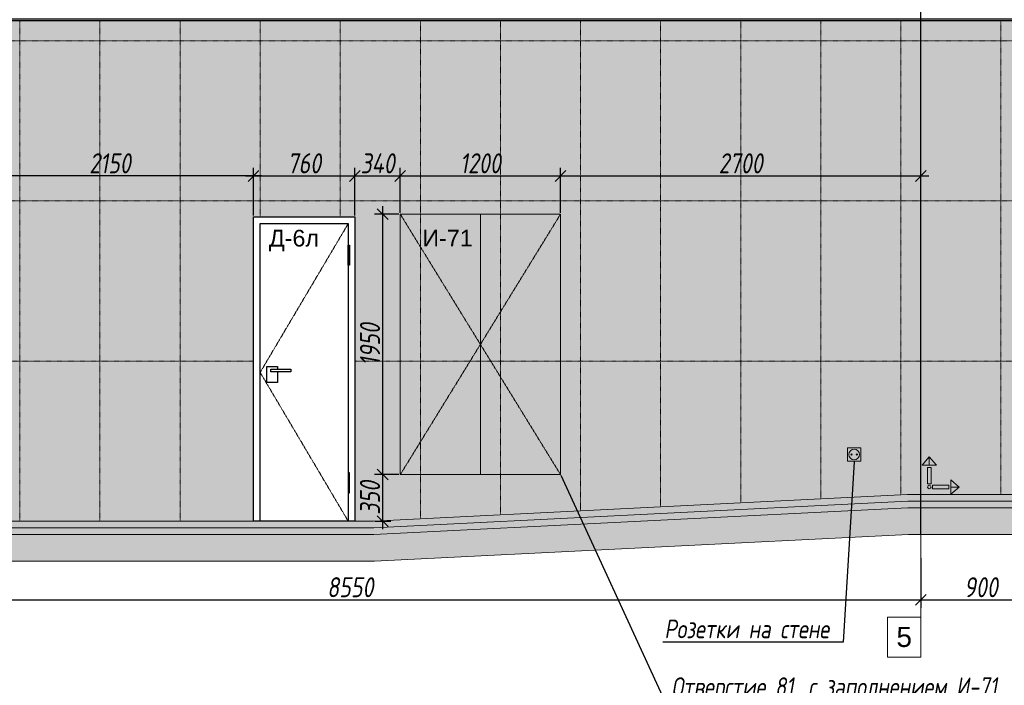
# Model space of a CAD drawing. Header units: millimetres. Extents: x -57162 to 485422, y -209335 to -9481.
# Tile 31 of 256: x 43238 to 50615, y -201215 to -196229. Entities that reach past the tile are written whole.
import ezdxf
from ezdxf import colors
from ezdxf.entities.mleader import LeaderData, LeaderLine
from ezdxf.math import Vec2, Vec3

# ---------------------------------------------------------------- set-up
doc = ezdxf.new("R2010")
doc.units = ezdxf.units.MM
doc.linetypes.add('( Hidden )', pattern=[0.375, 0.25, -0.125])
doc.linetypes.add('DASHDOT', pattern=[25.4, 12.7, -6.35, 0, -6.35])
doc.layers.get('Defpoints').update_dxf_attribs({"color": 31})
for name, color, linetype, lineweight in [('A-DETL-GENF', 7, 'Continuous', 5), ('EOM', 1, 'Continuous', 5), ('meb', 26, 'Continuous', 15)]:
    doc.layers.add(name, color=color, linetype=linetype, lineweight=lineweight)
for name, color, linetype, lineweight, true_color in [('dim_per', 7, 'Continuous', 9, 0x1c3800), ('dim_razv', 7, 'DASHDOT', 9, 0x183018), ('pol', 7, 'Continuous', 15, 0x55666d)]:
    doc.layers.add(name, color=color, linetype=linetype, lineweight=lineweight, true_color=true_color)
doc.styles.add('fl_iso paper', font='isocpeur.ttf', dxfattribs={"width": 0.8, "oblique": 10})
doc.styles.get("Standard").update_dxf_attribs({"font": 'arial.ttf'})
doc.dimstyles.new('In tre 1_50', dxfattribs={"dimtxt": 150, "dimasz": 80, "dimexe": 60, "dimexo": 10, "dimgap": 20, "dimtad": 1, "dimdec": 0, "dimrnd": 5, "dimzin": 0, "dimdsep": 46, "dimtxsty": 'fl_iso paper', "dimblk": 'OBLIQUE', "dimcen": 0, "dimdle": 60, "dimadec": 0, "dimazin": 0, "dimtfac": 1, "dimtdec": 0, "dimtofl": 0, "dimtmove": 1, "dimatfit": 1, "dimfxl": 40, "dimtolj": 1, "dimtzin": 0, "dimarcsym": 1})

# ---------------------------------------------------------------- blocks, each defined once
blk = doc.blocks.new('_Oblique')
at = {"color": 0, "linetype": 'ByBlock', "lineweight": -2}
blk.add_line((-0.5, -0.5), (0.5, 0.5), dxfattribs=at)
blk = doc.blocks.new('*D1128')
at = {"layer": 'Defpoints', "color": 0, "linetype": 'ByBlock', "transparency": 16777216}
for p in [(49989.8, -200252.1), (41439.8, -200286.3), (49989.8, -200575.5)]:
    blk.add_point(p, dxfattribs=at)
at = {"layer": 'dim_razv', "color": 0, "linetype": 'ByBlock', "lineweight": -2, "transparency": 16777216}
for p, q in [((49989.8, -200262.1), (49989.8, -200635.5)), ((41439.8, -200296.3), (41439.8, -200635.5)), ((41379.8, -200575.5), (50049.8, -200575.5))]:
    blk.add_line(p, q, dxfattribs=at)
at = {"layer": 'dim_razv', "color": 0, "linetype": 'ByBlock', "lineweight": -2, "transparency": 16777216, "xscale": 80, "yscale": 80, "zscale": 80, "rotation": 180}
blk.add_blockref('_Oblique', (41439.8, -200575.5), dxfattribs=at)
at = {"layer": 'dim_razv', "color": 0, "linetype": 'ByBlock', "lineweight": -2, "transparency": 16777216, "xscale": 80, "yscale": 80, "zscale": 80}
blk.add_blockref('_Oblique', (49989.8, -200575.5), dxfattribs=at)
at = {"layer": 'dim_razv', "color": 0, "linetype": 'ByBlock', "transparency": 16777216, "insert": (45714.8, -200480.5), "char_height": 150, "attachment_point": 5, "style": 'fl_iso paper'}
blk.add_mtext('\\A1;8550', dxfattribs=at)
blk = doc.blocks.new('*D1129')
at = {"layer": 'Defpoints', "color": 0, "linetype": 'ByBlock', "transparency": 16777216}
for p in [(49989.8, -200252.1), (50889.8, -200252.1), (50889.8, -200575.5)]:
    blk.add_point(p, dxfattribs=at)
at = {"layer": 'dim_razv', "color": 0, "linetype": 'ByBlock', "lineweight": -2, "transparency": 16777216}
for p, q in [((49989.8, -200262.1), (49989.8, -200635.5)), ((50889.8, -200262.1), (50889.8, -200635.5)), ((49929.8, -200575.5), (50949.8, -200575.5))]:
    blk.add_line(p, q, dxfattribs=at)
at = {"layer": 'dim_razv', "color": 0, "linetype": 'ByBlock', "lineweight": -2, "transparency": 16777216, "xscale": 80, "yscale": 80, "zscale": 80, "rotation": 180}
blk.add_blockref('_Oblique', (49989.8, -200575.5), dxfattribs=at)
at = {"layer": 'dim_razv', "color": 0, "linetype": 'ByBlock', "lineweight": -2, "transparency": 16777216, "xscale": 80, "yscale": 80, "zscale": 80}
blk.add_blockref('_Oblique', (50889.8, -200575.5), dxfattribs=at)
at = {"layer": 'dim_razv', "color": 0, "linetype": 'ByBlock', "transparency": 16777216, "insert": (50439.8, -200480.5), "char_height": 150, "attachment_point": 5, "style": 'fl_iso paper'}
blk.add_mtext('\\A1;900', dxfattribs=at)
blk = doc.blocks.new('*D1137')
at = {"layer": 'Defpoints', "color": 0, "linetype": 'ByBlock', "transparency": 16777216}
for p in [(45749.8, -197399.8), (44989.8, -197706.3), (45749.8, -197706.3)]:
    blk.add_point(p, dxfattribs=at)
at = {"layer": 'dim_razv', "color": 0, "linetype": 'ByBlock', "lineweight": -2, "transparency": 16777216}
for p, q in [((44989.8, -197696.3), (44989.8, -197339.8)), ((45749.8, -197696.3), (45749.8, -197339.8)), ((44929.8, -197399.8), (45809.8, -197399.8))]:
    blk.add_line(p, q, dxfattribs=at)
at = {"layer": 'dim_razv', "color": 0, "linetype": 'ByBlock', "lineweight": -2, "transparency": 16777216, "xscale": 80, "yscale": 80, "zscale": 80, "rotation": 180}
blk.add_blockref('_Oblique', (44989.8, -197399.8), dxfattribs=at)
at = {"layer": 'dim_razv', "color": 0, "linetype": 'ByBlock', "lineweight": -2, "transparency": 16777216, "xscale": 80, "yscale": 80, "zscale": 80}
blk.add_blockref('_Oblique', (45749.8, -197399.8), dxfattribs=at)
at = {"layer": 'dim_razv', "color": 0, "linetype": 'ByBlock', "transparency": 16777216, "insert": (45369.8, -197304.8), "char_height": 150, "attachment_point": 5, "style": 'fl_iso paper'}
blk.add_mtext('\\A1;760', dxfattribs=at)
blk = doc.blocks.new('*D1138')
at = {"layer": 'Defpoints', "color": 0, "linetype": 'ByBlock', "transparency": 16777216}
for p in [(42839.8, -197399.8), (42839.8, -197686.3), (44989.8, -197706.3)]:
    blk.add_point(p, dxfattribs=at)
at = {"layer": 'dim_razv', "color": 0, "linetype": 'ByBlock', "lineweight": -2, "transparency": 16777216}
for p, q in [((42839.8, -197676.3), (42839.8, -197339.8)), ((44989.8, -197696.3), (44989.8, -197339.8)), ((45049.8, -197399.8), (42779.8, -197399.8))]:
    blk.add_line(p, q, dxfattribs=at)
at = {"layer": 'dim_razv', "color": 0, "linetype": 'ByBlock', "lineweight": -2, "transparency": 16777216, "xscale": 80, "yscale": 80, "zscale": 80, "rotation": 180}
blk.add_blockref('_Oblique', (42839.8, -197399.8), dxfattribs=at)
at = {"layer": 'dim_razv', "color": 0, "linetype": 'ByBlock', "lineweight": -2, "transparency": 16777216, "xscale": 80, "yscale": 80, "zscale": 80}
blk.add_blockref('_Oblique', (44989.8, -197399.8), dxfattribs=at)
at = {"layer": 'dim_razv', "color": 0, "linetype": 'ByBlock', "transparency": 16777216, "insert": (43914.8, -197304.8), "char_height": 150, "attachment_point": 5, "style": 'fl_iso paper'}
blk.add_mtext('\\A1;2150', dxfattribs=at)
blk = doc.blocks.new('*D1139')
at = {"layer": 'Defpoints', "color": 0, "linetype": 'ByBlock', "transparency": 16777216}
for p in [(46089.8, -197399.8), (46089.8, -197686.3), (45749.8, -197706.3)]:
    blk.add_point(p, dxfattribs=at)
at = {"layer": 'dim_razv', "color": 0, "linetype": 'ByBlock', "lineweight": -2, "transparency": 16777216}
for p, q in [((45749.8, -197696.3), (45749.8, -197339.8)), ((46089.8, -197676.3), (46089.8, -197339.8)), ((45689.8, -197399.8), (46149.8, -197399.8))]:
    blk.add_line(p, q, dxfattribs=at)
at = {"layer": 'dim_razv', "color": 0, "linetype": 'ByBlock', "lineweight": -2, "transparency": 16777216, "xscale": 80, "yscale": 80, "zscale": 80, "rotation": 180}
blk.add_blockref('_Oblique', (45749.8, -197399.8), dxfattribs=at)
at = {"layer": 'dim_razv', "color": 0, "linetype": 'ByBlock', "lineweight": -2, "transparency": 16777216, "xscale": 80, "yscale": 80, "zscale": 80}
blk.add_blockref('_Oblique', (46089.8, -197399.8), dxfattribs=at)
at = {"layer": 'dim_razv', "color": 0, "linetype": 'ByBlock', "transparency": 16777216, "insert": (45919.8, -197304.8), "char_height": 150, "attachment_point": 5, "style": 'fl_iso paper'}
blk.add_mtext('\\A1;340', dxfattribs=at)
blk = doc.blocks.new('*D1140')
at = {"layer": 'Defpoints', "color": 0, "linetype": 'ByBlock', "transparency": 16777216}
for p in [(45957.6, -199636.3), (46089.8, -199636.3), (45889.8, -199986.3)]:
    blk.add_point(p, dxfattribs=at)
at = {"layer": 'dim_razv', "color": 0, "linetype": 'ByBlock', "lineweight": -2, "transparency": 16777216}
for p, q in [((45957.6, -200046.3), (45957.6, -199576.3)), ((46079.8, -199636.3), (45897.6, -199636.3)), ((45899.8, -199986.3), (46017.6, -199986.3))]:
    blk.add_line(p, q, dxfattribs=at)
at = {"layer": 'dim_razv', "color": 0, "linetype": 'ByBlock', "lineweight": -2, "transparency": 16777216, "xscale": 80, "yscale": 80, "zscale": 80}
for p, rotation in [((45957.6, -199636.3), 90), ((45957.6, -199986.3), 270)]:
    blk.add_blockref('_Oblique', p, dxfattribs=dict(at, rotation=rotation))
at = {"layer": 'dim_razv', "color": 0, "linetype": 'ByBlock', "transparency": 16777216, "insert": (45862.6, -199811.3), "char_height": 150, "attachment_point": 5, "rotation": 90, "style": 'fl_iso paper'}
blk.add_mtext('\\A1;350', dxfattribs=at)
blk = doc.blocks.new('*D1141')
at = {"layer": 'Defpoints', "color": 0, "linetype": 'ByBlock', "transparency": 16777216}
for p in [(45957.6, -197686.3), (46089.8, -197686.3), (46089.8, -199636.3)]:
    blk.add_point(p, dxfattribs=at)
at = {"layer": 'dim_razv', "color": 0, "linetype": 'ByBlock', "lineweight": -2, "transparency": 16777216}
for p, q in [((46079.8, -197686.3), (45897.6, -197686.3)), ((45957.6, -199696.3), (45957.6, -197626.3)), ((46079.8, -199636.3), (45897.6, -199636.3))]:
    blk.add_line(p, q, dxfattribs=at)
at = {"layer": 'dim_razv', "color": 0, "linetype": 'ByBlock', "lineweight": -2, "transparency": 16777216, "xscale": 80, "yscale": 80, "zscale": 80}
for p, rotation in [((45957.6, -197686.3), 90), ((45957.6, -199636.3), 270)]:
    blk.add_blockref('_Oblique', p, dxfattribs=dict(at, rotation=rotation))
at = {"layer": 'dim_razv', "color": 0, "linetype": 'ByBlock', "transparency": 16777216, "insert": (45862.6, -198661.3), "char_height": 150, "attachment_point": 5, "rotation": 90, "style": 'fl_iso paper'}
blk.add_mtext('\\A1;1950', dxfattribs=at)
blk = doc.blocks.new('*D1142')
at = {"layer": 'Defpoints', "color": 0, "linetype": 'ByBlock', "transparency": 16777216}
for p in [(47289.8, -197399.8), (46089.8, -197686.3), (47289.8, -197686.3)]:
    blk.add_point(p, dxfattribs=at)
at = {"layer": 'dim_razv', "color": 0, "linetype": 'ByBlock', "lineweight": -2, "transparency": 16777216}
for p, q in [((46089.8, -197676.3), (46089.8, -197339.8)), ((47289.8, -197676.3), (47289.8, -197339.8)), ((46029.8, -197399.8), (47349.8, -197399.8))]:
    blk.add_line(p, q, dxfattribs=at)
at = {"layer": 'dim_razv', "color": 0, "linetype": 'ByBlock', "lineweight": -2, "transparency": 16777216, "xscale": 80, "yscale": 80, "zscale": 80, "rotation": 180}
blk.add_blockref('_Oblique', (46089.8, -197399.8), dxfattribs=at)
at = {"layer": 'dim_razv', "color": 0, "linetype": 'ByBlock', "lineweight": -2, "transparency": 16777216, "xscale": 80, "yscale": 80, "zscale": 80}
blk.add_blockref('_Oblique', (47289.8, -197399.8), dxfattribs=at)
at = {"layer": 'dim_razv', "color": 0, "linetype": 'ByBlock', "transparency": 16777216, "insert": (46689.8, -197304.8), "char_height": 150, "attachment_point": 5, "style": 'fl_iso paper'}
blk.add_mtext('\\A1;1200', dxfattribs=at)
blk = doc.blocks.new('*D1143')
at = {"layer": 'Defpoints', "color": 0, "linetype": 'ByBlock', "transparency": 16777216}
for p in [(49989.8, -197399.8), (49989.8, -197586.3), (47289.8, -197686.3)]:
    blk.add_point(p, dxfattribs=at)
at = {"layer": 'dim_razv', "color": 0, "linetype": 'ByBlock', "lineweight": -2, "transparency": 16777216}
for p, q in [((47289.8, -197676.3), (47289.8, -197339.8)), ((49989.8, -197576.3), (49989.8, -197339.8)), ((47229.8, -197399.8), (50049.8, -197399.8))]:
    blk.add_line(p, q, dxfattribs=at)
at = {"layer": 'dim_razv', "color": 0, "linetype": 'ByBlock', "lineweight": -2, "transparency": 16777216, "xscale": 80, "yscale": 80, "zscale": 80, "rotation": 180}
blk.add_blockref('_Oblique', (47289.8, -197399.8), dxfattribs=at)
at = {"layer": 'dim_razv', "color": 0, "linetype": 'ByBlock', "lineweight": -2, "transparency": 16777216, "xscale": 80, "yscale": 80, "zscale": 80}
blk.add_blockref('_Oblique', (49989.8, -197399.8), dxfattribs=at)
at = {"layer": 'dim_razv', "color": 0, "linetype": 'ByBlock', "transparency": 16777216, "insert": (48639.8, -197304.8), "char_height": 150, "attachment_point": 5, "style": 'fl_iso paper'}
blk.add_mtext('\\A1;2700', dxfattribs=at)
blk = doc.blocks.new('1')
at = {"layer": 'pol', "linetype": 'ByBlock'}
h = blk.add_hatch(color=1, dxfattribs=at)
h.paths.add_polyline_path([(35776.4, 73135.4), (35803.1, 73135.4), (35803.1, 73259), (35776.4, 73259)])
h.paths.add_polyline_path([(35789.8, 73274.6), (35843.2, 73274.6), (35789.8, 73338.2)])
h.paths.add_polyline_path([(35789.8, 73274.6), (35736.3, 73274.6), (35789.8, 73338.2)])
edge = h.paths.add_edge_path()
edge.add_arc((35789.8, 73110.5), 13.4, 0, 360)
h = blk.add_hatch(color=1, dxfattribs=at)
h.paths.add_polyline_path([(35813.3, 73097.1), (35813.3, 73123.9), (35936.9, 73123.9), (35936.9, 73097.1)])
h.paths.add_polyline_path([(35952.5, 73110.5), (35952.5, 73164), (36016.1, 73110.5)])
h.paths.add_polyline_path([(35952.5, 73110.5), (35952.5, 73057), (36016.1, 73110.5)])
at = {"layer": 'pol', "color": 1, "linetype": 'ByBlock'}
for points in [[(35789.8, 73274.6), (35736.3, 73274.6), (35789.8, 73338.2), (35789.8, 73274.6)], [(35789.8, 73274.6), (35843.2, 73274.6), (35789.8, 73338.2), (35789.8, 73274.6)], [(35952.5, 73110.5), (35952.5, 73164), (36016.1, 73110.5), (35952.5, 73110.5)], [(35952.5, 73110.5), (35952.5, 73057), (36016.1, 73110.5), (35952.5, 73110.5)]]:
    blk.add_lwpolyline(points, dxfattribs=at)
for points in [[(35776.4, 73135.4), (35803.1, 73135.4), (35803.1, 73259), (35776.4, 73259)], [(35813.3, 73097.1), (35813.3, 73123.9), (35936.9, 73123.9), (35936.9, 73097.1)]]:
    blk.add_lwpolyline(points, close=True, dxfattribs=at)
blk.add_circle((35789.8, 73110.5), 13.4, dxfattribs=at)

msp = doc.modelspace()

# ---------------------------------------------------------------- hatches: boundary and pattern name
at = {"layer": 'A-DETL-GENF'}
h = msp.add_hatch(dxfattribs=at)
h.set_pattern_fill('AR-CONC', color=256, style=0)
h.paths.add_polyline_path([(18105.9, -199836.3), (18105.9, -199786.3), (31389.8, -199786.3), (35389.8, -199986.3), (45889.8, -199986.3), (49889.8, -199786.3), (63128.8, -199786.3), (63128.8, -199836.3), (49891, -199836.3), (45891, -200036.3), (35388.5, -200036.3), (31388.5, -199836.3)])
h = msp.add_hatch(dxfattribs=at)
h.set_pattern_fill('ANSI35', color=256, scale=10, style=0)
h.paths.add_polyline_path([(18105.9, -199886.3), (18105.9, -199836.3), (31388.5, -199836.3), (35388.5, -200036.3), (45891, -200036.3), (49891, -199836.3), (63128.8, -199836.3), (63128.8, -199886.3), (49892.3, -199886.3), (45892.3, -200086.3), (35387.3, -200086.3), (31387.3, -199886.3)])
h = msp.add_hatch(dxfattribs=at)
h.set_pattern_fill('ANSI35', color=256, scale=20, style=0)
h.paths.add_polyline_path([(18105.9, -200086.3), (18105.9, -199886.3), (31387.3, -199886.3), (35387.3, -200086.3), (45892.3, -200086.3), (49892.3, -199886.3), (63128.8, -199886.3), (63128.8, -200086.3), (49897.3, -200086.3), (45897.3, -200286.3), (35382.3, -200286.3), (31382.3, -200086.3)])
at = {"layer": 'dim_razv', "true_color": 0xffffff, "transparency": 33554687}
h = msp.add_hatch(dxfattribs=at)
h.set_pattern_fill('AR-SAND', scale=3, angle=315)
h.paths.add_polyline_path([(19464.8, -198356.3), (20214.8, -198356.3), (20214.8, -199706.3), (19464.8, -199706.3)], flags=16)
h.paths.add_polyline_path([(41439.8, -199986.3), (41439.8, -197686.3), (39839.8, -197686.3), (39839.8, -199986.3)], flags=17)
h.paths.add_polyline_path([(44989.8, -197706.3), (45749.8, -197706.3), (45749.8, -199986.3), (44989.8, -199986.3)], flags=16)
h.paths.add_polyline_path([(53019.8, -197506.3), (51059.8, -197506.3), (51059.8, -199786.3), (53019.8, -199786.3)], flags=16)
h.paths.add_polyline_path([(59189.8, -197686.3), (59189.8, -199786.3), (62689.8, -199786.3), (62689.8, -196236.3), (18789.8, -196236.3), (18789.8, -199786.3), (31389.8, -199786.3), (35389.8, -199986.3), (45889.8, -199986.3), (49889.8, -199786.3), (58389.8, -199786.3), (58389.8, -197686.3)])

# ---------------------------------------------------------------- linework, layer by layer
at = {"lineweight": 30}
msp.add_lwpolyline([(49989.8, -200086.3), (49989.8, -194436.3)], dxfattribs=at)
at = {"linetype": 'ByBlock'}
for points in [[(62689.8, -196236.3), (18789.8, -196236.3), (18789.8, -196221.3), (62689.8, -196221.3)], [(44989.8, -197706.3), (45749.8, -197706.3), (45749.8, -199986.3), (44989.8, -199986.3)], [(45039.8, -197756.3), (45699.8, -197756.3), (45699.8, -199986.3), (45039.8, -199986.3)], [(45699.8, -197918.7), (45709.8, -197918.7), (45709.8, -198068.7), (45699.8, -198068.7)], [(45119.8, -198846.3), (45269.8, -198846.3), (45269.8, -198866.3), (45119.8, -198866.3)], [(45699.8, -199774), (45709.8, -199774), (45709.8, -199624), (45699.8, -199624)]]:
    msp.add_lwpolyline(points, close=True, dxfattribs=at)
at = {"lineweight": 13}
for points in [[(46089.8, -199636.3), (47289.8, -199636.3), (47289.8, -197686.3), (46089.8, -197686.3)], [(45749.8, -199986.3), (44989.8, -199986.3), (44989.8, -197706.3), (45749.8, -197706.3)], [(18105.9, -199836.3), (18105.9, -199786.3), (31389.8, -199786.3), (35389.8, -199986.3), (45889.8, -199986.3), (49889.8, -199786.3), (63128.8, -199786.3), (63128.8, -199836.3), (49891, -199836.3), (45891, -200036.3), (35388.5, -200036.3), (31388.5, -199836.3)], [(18105.9, -199886.3), (18105.9, -199836.3), (31388.5, -199836.3), (35388.5, -200036.3), (45891, -200036.3), (49891, -199836.3), (63128.8, -199836.3), (63128.8, -199886.3), (49892.3, -199886.3), (45892.3, -200086.3), (35387.3, -200086.3), (31387.3, -199886.3)], [(18105.9, -200086.3), (18105.9, -199886.3), (31387.3, -199886.3), (35387.3, -200086.3), (45892.3, -200086.3), (49892.3, -199886.3), (63128.8, -199886.3), (63128.8, -200086.3), (49897.3, -200086.3), (45897.3, -200286.3), (35382.3, -200286.3), (31382.3, -200086.3)]]:
    msp.add_lwpolyline(points, close=True, dxfattribs=at)
at = {"color": 253, "linetype": '( Hidden )', "lineweight": 13, "ltscale": 15}
for points in [[(46089.8, -197686.3), (46689.8, -198661.3), (46089.8, -199636.3)], [(47289.8, -197686.3), (46689.8, -198661.3), (47289.8, -199636.3)], [(45699.8, -197756.3), (45039.8, -198871.3), (45699.8, -199986.3)]]:
    msp.add_lwpolyline(points, dxfattribs=at)
at = {"lineweight": 13}
msp.add_lwpolyline([(46689.8, -199636.3), (46689.8, -197686.3)], dxfattribs=at)
at = {"linetype": 'ByBlock'}
msp.add_lwpolyline([(45169.8, -198866.3), (45169.8, -198946.3), (45089.8, -198946.3), (45089.8, -198826.3), (45169.8, -198826.3), (45169.8, -198846.3)], dxfattribs=at)
at = {"layer": 'dim_razv', "color": 253, "ltscale": 0.3, "transparency": 33554687}
for points in [[(43239.8, -199986.3), (43239.8, -196236.3)], [(43839.8, -199986.3), (43839.8, -196236.3)], [(44439.8, -199986.3), (44439.8, -196236.3)], [(45039.8, -197706.3), (45039.8, -196236.3)], [(45639.8, -197706.3), (45639.8, -196236.3)], [(46239.8, -199968.8), (46239.8, -196236.3)], [(46839.8, -199938.8), (46839.8, -196236.3)], [(47439.8, -199908.8), (47439.8, -196236.3)], [(48039.8, -199878.8), (48039.8, -196236.3)], [(48639.8, -199848.8), (48639.8, -196236.3)], [(49239.8, -199818.8), (49239.8, -196236.3)], [(49839.8, -199788.8), (49839.8, -196236.3)], [(50589.8, -199786.3), (50589.8, -196236.3)], [(18789.8, -196386.3), (62689.8, -196386.3)], [(18789.8, -197586.3), (51059.8, -197586.3)], [(41439.8, -198786.3), (44989.8, -198786.3)], [(45749.8, -198786.3), (51059.8, -198786.3)]]:
    msp.add_lwpolyline(points, dxfattribs=at)
at = {"layer": 'EOM', "color": 252, "linetype": 'ByBlock'}
msp.add_lwpolyline([(49539.8, -199536.3), (49439.8, -199536.3), (49439.8, -199436.3), (49539.8, -199436.3)], close=True, dxfattribs=at)
for centre, radius in [((49489.8, -199486.3), 40), ((49469.8, -199486.3), 5), ((49509.8, -199486.3), 5)]:
    msp.add_circle(centre, radius, dxfattribs=at)
at = {"layer": 'meb', "color": 10}
msp.add_lwpolyline([(49989.8, -199500), (49989.8, -201004.2)], dxfattribs=at)
msp.add_lwpolyline([(49739.8, -201004.2), (49989.8, -201004.2), (49989.8, -200704.2), (49739.8, -200704.2)], close=True, dxfattribs=at)

# ---------------------------------------------------------------- block references
at = {"linetype": 'ByBlock', "xscale": 0.9938708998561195, "yscale": 0.9938708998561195, "zscale": 0.9938708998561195}
msp.add_blockref('1', (14482.1, -272392.7), dxfattribs=at)

# ---------------------------------------------------------------- texts
at = {"linetype": 'ByBlock', "insert": (45293.2, -197883.6), "char_height": 125, "attachment_point": 5}
msp.add_mtext_dynamic_manual_height_columns('Д-6л', width=726.14, gutter_width=12.5, heights=[0], dxfattribs=at)
at = {"color": 0, "linetype": 'ByBlock', "insert": (46443.6, -197865.1), "char_height": 125, "attachment_point": 5}
msp.add_mtext_dynamic_manual_height_columns('И-71', width=726.14, gutter_width=12.5, heights=[0], dxfattribs=at)
at = {"layer": 'meb', "color": 10, "insert": (49864.8, -200854.2), "char_height": 150, "attachment_point": 5}
msp.add_mtext_dynamic_manual_height_columns('5', width=165.776, gutter_width=12.5, heights=[0], dxfattribs=at)

# ---------------------------------------------------------------- dimensions: what is measured, and where the dimension line sits
at = {"layer": 'dim_razv', "linetype": 'ByBlock'}
for base, p1, p2, picture, middle in [((42839.8, -197399.8), (44989.8, -197706.3), (42839.8, -197686.3), '*D1138', (43914.8, -197304.8)), ((45749.8, -197399.8), (44989.8, -197706.3), (45749.8, -197706.3), '*D1137', (45369.8, -197304.8)), ((46089.8, -197399.8), (45749.8, -197706.3), (46089.8, -197686.3), '*D1139', (45919.8, -197304.8)), ((47289.8, -197399.8), (46089.8, -197686.3), (47289.8, -197686.3), '*D1142', (46689.8, -197304.8)), ((49989.8, -197399.8), (47289.8, -197686.3), (49989.8, -197586.3), '*D1143', (48639.8, -197304.8)), ((49989.8, -200575.5), (41439.8, -200286.3), (49989.8, -200252.1), '*D1128', (45714.8, -200480.5)), ((50889.8, -200575.5), (49989.8, -200252.1), (50889.8, -200252.1), '*D1129', (50439.8, -200480.5))]:
    dim = msp.add_linear_dim(base=base, p1=p1, p2=p2, dimstyle='In tre 1_50', dxfattribs=at)
    dim.commit()
    dim.dimension.update_dxf_attribs({"geometry": picture, "text_midpoint": middle})
for base, p1, p2, picture, middle in [((45957.6, -197686.3), (46089.8, -199636.3), (46089.8, -197686.3), '*D1141', (45862.6, -198661.3)), ((45957.6, -199636.3), (45889.8, -199986.3), (46089.8, -199636.3), '*D1140', (45862.6, -199811.3))]:
    dim = msp.add_linear_dim(base=base, p1=p1, p2=p2, angle=90, dimstyle='In tre 1_50', dxfattribs=at)
    dim.commit()
    dim.dimension.update_dxf_attribs({"geometry": picture, "text_midpoint": middle})

# ---------------------------------------------------------------- leaders
at = {"layer": 'dim_per', "linetype": 'ByBlock'}
ml = msp.add_multileader_mtext('Standard', dxfattribs=at)
ml.set_content('Розетки на стене', color=256, style='fl_iso paper')
ml.set_leader_properties()
ml.build(insert=Vec2(0, 0))
ml.multileader.update_dxf_attribs({"text_left_attachment_type": 6, "text_right_attachment_type": 6, "dogleg_length": 252.8})
ctx = ml.context
ctx.base_point, ctx.char_height, ctx.plane_origin = Vec3(48065.9, -200891.1), 140, Vec3(55653, -209359.6)
ctx.left_attachment, ctx.right_attachment = 6, 6
notes = []
notes.append((ctx, [(0, (1, 1, 0), (49408.1, -200891.1), (-1, 0), 53.6, [(0, [(49489.8, -199536.3)], 0, [])])]))
ctx.mtext.insert, ctx.mtext.width, ctx.mtext.flow_direction = Vec3(48067.9, -200723.1), 2183.265, 5
ml = msp.add_multileader_mtext('Standard', dxfattribs=at)
ml.set_content('Отверстие 81, с заполнением И-71, размер проема - 1200х1950(Н)мм; отделка дверцы (тех.лючка) аналогично отделке стены', color=256, style='fl_iso paper')
ml.set_leader_properties()
ml.build(insert=Vec2(0, 0))
ml.multileader.update_dxf_attribs({"text_left_attachment_type": 6, "text_right_attachment_type": 6, "dogleg_length": 252.8})
ctx = ml.context
ctx.base_point, ctx.char_height, ctx.plane_origin = Vec3(48119.3, -201323.7), 140, Vec3(53437.4, -203456.1)
ctx.left_attachment, ctx.right_attachment = 6, 6
notes.append((ctx, [(1, (1, 1, 0), (48065.7, -201323.7), (1, 0), 53.6, [(0, [(47289.8, -199636.3)], 0, [])])]))
ctx.mtext.insert, ctx.mtext.width, ctx.mtext.flow_direction = Vec3(48121.3, -201155.7), 3104.598, 5
for ctx, leaders in notes:
    for number, flags, end, landing, length, lines in leaders:
        leader = LeaderData()
        leader.index, (leader.has_last_leader_line, leader.has_dogleg_vector, leader.attachment_direction) = number, flags
        leader.last_leader_point, leader.dogleg_vector, leader.dogleg_length = Vec3(end), Vec3(landing), length
        for number, points, colour, breaks in lines:
            line = LeaderLine()
            line.index, line.vertices, line.color, line.breaks = number, Vec3.list(points), colors.encode_raw_color(colour), breaks
            leader.lines.append(line)
        ctx.leaders.append(leader)

doc.saveas('drawing.dxf')
